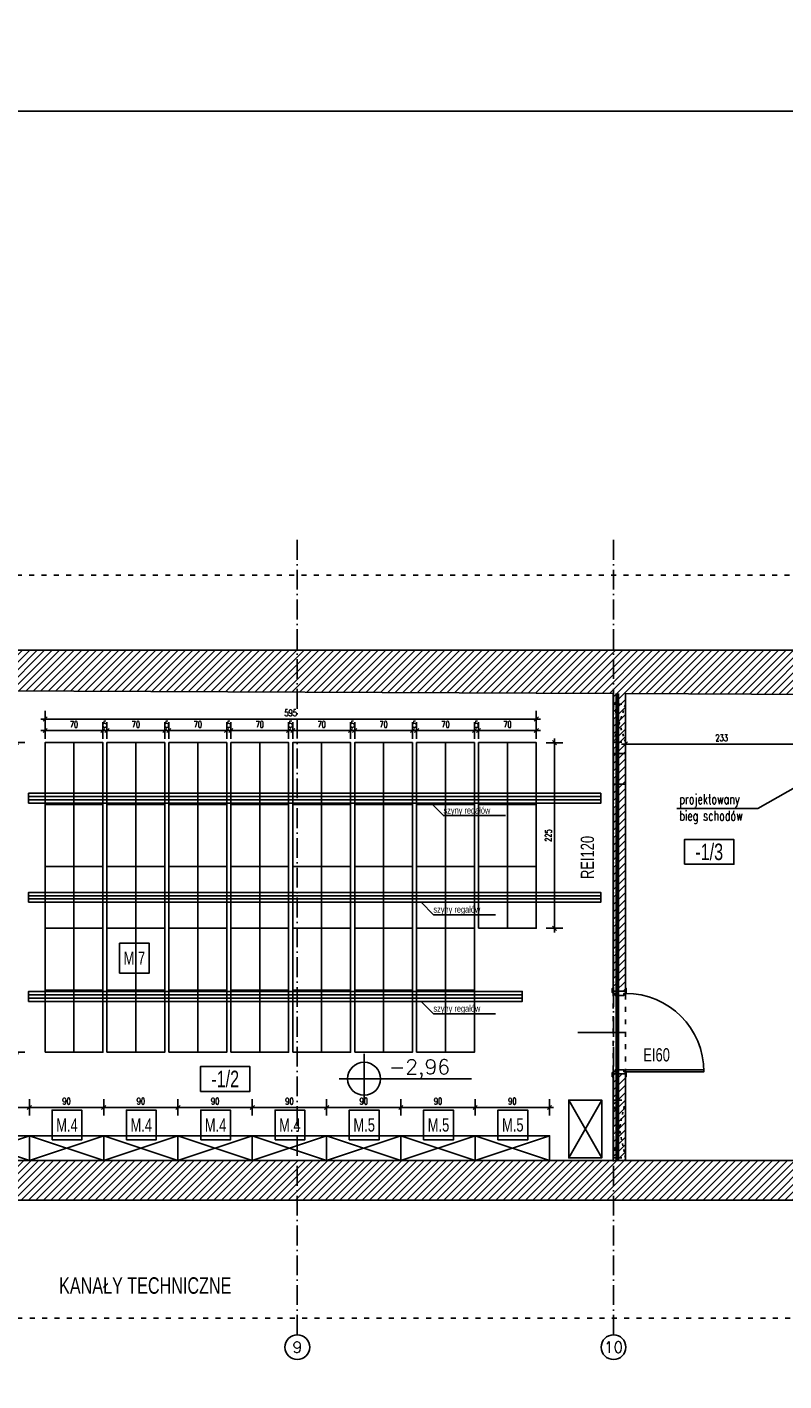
# Model space of a CAD drawing. Header units: millimetres. Extents: x 167273 to 188273, y -125105 to -88145.
# Tile 23 of 210: x 170004 to 170921, y -120643 to -119003. Entities that reach past the tile are written whole.
import ezdxf
from ezdxf.enums import TextEntityAlignment as Align

# ---------------------------------------------------------------- set-up
doc = ezdxf.new("R2010")
doc.units = ezdxf.units.MM
doc.header["$PDMODE"] = 35
doc.header["$PDSIZE"] = 5
for name, pattern in [('ACAD_ISO03W100', [30, 12, -18]), ('ACAD_ISO10W100', [18, 12, -3, 0, -3]), ('HIDDEN', [9.524999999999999, 6.349999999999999, -3.174999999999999])]:
    doc.linetypes.add(name, pattern=pattern)
for name, color, linetype in [('!_ppoz', 10, 'Continuous'), ('!_zakres_wyposażenie', 80, 'Continuous'), ('a-op_drzwi', 40, 'Continuous'), ('a-op_leader', 9, 'Continuous'), ('a-op_text', 9, 'Continuous'), ('a-osie', 1, 'ACAD_ISO10W100'), ('a-wymiary', 9, 'Continuous'), ('b-cienka', 9, 'Continuous'), ('b-przebicia', 7, 'Continuous'), ('b-przerywana1', 9, 'ACAD_ISO03W100'), ('b-sciany', 2, 'Continuous'), ('b-widokowa', 7, 'Continuous'), ('b-ściany', 2, 'Continuous'), ('c-wyposażenie', 5, 'Continuous'), ('h-hatch', 8, 'Continuous'), ('opis text', 9, 'Continuous')]:
    doc.layers.add(name, color=color, linetype=linetype)
doc.layers.add('x-revclouds', color=190, linetype='HIDDEN', plot=False)
doc.styles.add('PPAB_100', font='romans.shx', dxfattribs={"width": 0.7, "height": 12})
doc.styles.add('PPAB_50', font='romans.shx', dxfattribs={"width": 0.7, "height": 8})
doc.dimstyles.new('newPPAB_50', dxfattribs={"dimscale": 0, "dimtxt": 8, "dimasz": 1, "dimexe": 10, "dimexo": 10, "dimgap": 3.5, "dimtad": 1, "dimdec": 0, "dimzin": 0, "dimdsep": 46, "dimtxsty": 'PPAB_50', "dimblk": 'tick_50', "dimcen": 0.09, "dimdle": 5, "dimse1": 1, "dimse2": 1, "dimclrd": 9, "dimclre": 9, "dimclrt": 161, "dimadec": 0, "dimazin": 0, "dimtfac": 1, "dimtdec": 0, "dimtix": 1, "dimtofl": 0, "dimtmove": 2, "dimatfit": 3, "dimldrblk": 'tick_50', "dimfxl": 0, "dimtolj": 1, "dimtzin": 0, "dimarcsym": 0})
pattern_1 = [(45, (-27340.63658890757, 31489.75465056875), (-4.490128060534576, 4.490128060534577), [])]

# ---------------------------------------------------------------- blocks, each defined once
blk = doc.blocks.new('kotapozioma')
for p, q in [((49330.11816576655, 104.428437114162), (49330.11816576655, 134.4284371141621)), ((49315.11816576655, 119.4284371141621), (49395.11816576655, 119.428437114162))]:
    blk.add_line(p, q)
blk.add_circle((49330.11816576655, 119.4284371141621), 10)
at = {"layer": 'opis text', "style": 'PPAB_50'}
for tag, p in [('ZNAK', (49345.11816576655, 119.428437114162)), ('WARTOSC', (49355.11816576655, 119.428437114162))]:
    blk.add_attdef(tag, text='', height=9, dxfattribs=at).set_placement(p, align=Align.BOTTOM_LEFT)
blk = doc.blocks.new('*U326')
at = {"lineweight": 15}
for p, q in [((-1, 35), (1, 35)), ((-1, -35), (1, -35))]:
    blk.add_line(p, q, dxfattribs=at)
blk.add_lwpolyline([(-5, 35), (35, 35), (35, -35), (-5, -35), (-5, 35), (35, -35), (35, 35), (-5, -35)], close=True)
blk = doc.blocks.new('tick_50')
at = {"color": 9, "ltscale": 20}
for p, q in [((-5, 0), (5, 0)), ((0, 10), (0, -10))]:
    blk.add_line(p, q, dxfattribs=at)
at = {"color": 0}
blk.add_line((2.5, 2.5), (-2.5, -2.5), dxfattribs=at)
blk = doc.blocks.new('*D1167')
at = {"layer": 'a-wymiary', "color": 9, "lineweight": -2}
blk.add_line((170960.81349103, -119871.4700289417), (170729.8134909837, -119871.4700289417), dxfattribs=at)
at = {"layer": 'Defpoints', "color": 0}
for p in [(170728.8134909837, -119810.3577370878), (170728.8134909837, -119871.4700289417), (170961.81349103, -119953.7669739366)]:
    blk.add_point(p, dxfattribs=at)
at = {"layer": 'a-wymiary', "color": 9, "lineweight": -2, "rotation": 180}
blk.add_blockref('tick_50', (170728.8134909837, -119871.4700289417), dxfattribs=at)
at = {"layer": 'a-wymiary', "color": 9, "lineweight": -2}
blk.add_blockref('tick_50', (170961.81349103, -119871.4700289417), dxfattribs=at)
at = {"layer": 'a-wymiary', "color": 161, "insert": (170845.3134910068, -119863.9700289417), "char_height": 8, "attachment_point": 5, "style": 'PPAB_50'}
blk.add_mtext('\\A1;233', dxfattribs=at)
blk = doc.blocks.new('*D1367')
at = {"layer": 'a-wymiary', "color": 9, "lineweight": -2}
blk.add_line((169991.1741267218, -119870.6405229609), (169991.1741267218, -120243.6405229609), dxfattribs=at)
at = {"layer": 'Defpoints', "color": 0}
for p in [(170025.8134909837, -119869.6405229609), (169991.1741267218, -120244.6405229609), (170025.8134909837, -120244.6405229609)]:
    blk.add_point(p, dxfattribs=at)
at = {"layer": 'a-wymiary', "color": 9, "lineweight": -2}
for p, rotation in [((169991.1741267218, -119869.6405229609), 90), ((169991.1741267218, -120244.6405229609), 270)]:
    blk.add_blockref('tick_50', p, dxfattribs=dict(at, rotation=rotation))
at = {"layer": 'a-wymiary', "color": 161, "insert": (169983.6741267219, -120057.1405229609), "char_height": 8, "attachment_point": 5, "rotation": 90, "style": 'PPAB_50'}
blk.add_mtext('\\A1;375', dxfattribs=at)
blk = doc.blocks.new('*D1369')
at = {"layer": 'a-wymiary', "color": 9, "lineweight": -2}
for p, q in [((170094.8134909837, -119855.153041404), (170093.8134909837, -119855.153041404)), ((170101.8134909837, -119855.153041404), (170102.8134909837, -119855.153041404))]:
    blk.add_line(p, q, dxfattribs=at)
at = {"layer": 'Defpoints', "color": 0}
for p in [(170100.8134909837, -119855.153041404), (170095.8134909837, -119869.6405229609), (170100.8134909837, -119869.6405229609)]:
    blk.add_point(p, dxfattribs=at)
at = {"layer": 'a-wymiary', "color": 9, "lineweight": -2}
blk.add_blockref('tick_50', (170095.8134909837, -119855.153041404), dxfattribs=at)
at = {"layer": 'a-wymiary', "color": 9, "lineweight": -2, "rotation": 180}
blk.add_blockref('tick_50', (170100.8134909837, -119855.153041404), dxfattribs=at)
at = {"layer": 'a-wymiary', "color": 161, "insert": (170098.3134909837, -119847.653041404), "char_height": 8, "attachment_point": 5, "style": 'PPAB_50'}
blk.add_mtext('\\A1;5', dxfattribs=at)
blk = doc.blocks.new('*D1371')
at = {"layer": 'a-wymiary', "color": 9, "lineweight": -2}
for p, q in [((170169.8134909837, -119855.153041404), (170168.8134909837, -119855.153041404)), ((170176.8134909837, -119855.153041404), (170177.8134909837, -119855.153041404))]:
    blk.add_line(p, q, dxfattribs=at)
at = {"layer": 'Defpoints', "color": 0}
for p in [(170175.8134909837, -119855.153041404), (170170.8134909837, -119869.6405229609), (170175.8134909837, -119869.6405229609)]:
    blk.add_point(p, dxfattribs=at)
at = {"layer": 'a-wymiary', "color": 9, "lineweight": -2}
blk.add_blockref('tick_50', (170170.8134909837, -119855.153041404), dxfattribs=at)
at = {"layer": 'a-wymiary', "color": 9, "lineweight": -2, "rotation": 180}
blk.add_blockref('tick_50', (170175.8134909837, -119855.153041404), dxfattribs=at)
at = {"layer": 'a-wymiary', "color": 161, "insert": (170173.3134909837, -119847.653041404), "char_height": 8, "attachment_point": 5, "style": 'PPAB_50'}
blk.add_mtext('\\A1;5', dxfattribs=at)
blk = doc.blocks.new('*D1373')
at = {"layer": 'a-wymiary', "color": 9, "lineweight": -2}
for p, q in [((170244.8134909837, -119855.153041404), (170243.8134909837, -119855.153041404)), ((170251.8134909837, -119855.153041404), (170252.8134909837, -119855.153041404))]:
    blk.add_line(p, q, dxfattribs=at)
at = {"layer": 'Defpoints', "color": 0}
for p in [(170250.8134909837, -119855.153041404), (170245.8134909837, -119869.6405229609), (170250.8134909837, -119869.6405229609)]:
    blk.add_point(p, dxfattribs=at)
at = {"layer": 'a-wymiary', "color": 9, "lineweight": -2}
blk.add_blockref('tick_50', (170245.8134909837, -119855.153041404), dxfattribs=at)
at = {"layer": 'a-wymiary', "color": 9, "lineweight": -2, "rotation": 180}
blk.add_blockref('tick_50', (170250.8134909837, -119855.153041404), dxfattribs=at)
at = {"layer": 'a-wymiary', "color": 161, "insert": (170248.3134909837, -119847.653041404), "char_height": 8, "attachment_point": 5, "style": 'PPAB_50'}
blk.add_mtext('\\A1;5', dxfattribs=at)
blk = doc.blocks.new('*D1375')
at = {"layer": 'a-wymiary', "color": 9, "lineweight": -2}
for p, q in [((170319.8134909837, -119855.153041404), (170318.8134909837, -119855.153041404)), ((170326.8134909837, -119855.153041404), (170327.8134909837, -119855.153041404))]:
    blk.add_line(p, q, dxfattribs=at)
at = {"layer": 'Defpoints', "color": 0}
for p in [(170325.8134909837, -119855.153041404), (170320.8134909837, -119869.6405229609), (170325.8134909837, -119869.6405229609)]:
    blk.add_point(p, dxfattribs=at)
at = {"layer": 'a-wymiary', "color": 9, "lineweight": -2}
blk.add_blockref('tick_50', (170320.8134909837, -119855.153041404), dxfattribs=at)
at = {"layer": 'a-wymiary', "color": 9, "lineweight": -2, "rotation": 180}
blk.add_blockref('tick_50', (170325.8134909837, -119855.153041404), dxfattribs=at)
at = {"layer": 'a-wymiary', "color": 161, "insert": (170323.3134909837, -119847.653041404), "char_height": 8, "attachment_point": 5, "style": 'PPAB_50'}
blk.add_mtext('\\A1;5', dxfattribs=at)
blk = doc.blocks.new('*D1377')
at = {"layer": 'a-wymiary', "color": 9, "lineweight": -2}
for p, q in [((170394.8134909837, -119855.153041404), (170393.8134909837, -119855.153041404)), ((170401.8134909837, -119855.153041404), (170402.8134909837, -119855.153041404))]:
    blk.add_line(p, q, dxfattribs=at)
at = {"layer": 'Defpoints', "color": 0}
for p in [(170400.8134909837, -119855.153041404), (170395.8134909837, -119869.6405229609), (170400.8134909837, -119869.6405229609)]:
    blk.add_point(p, dxfattribs=at)
at = {"layer": 'a-wymiary', "color": 9, "lineweight": -2}
blk.add_blockref('tick_50', (170395.8134909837, -119855.153041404), dxfattribs=at)
at = {"layer": 'a-wymiary', "color": 9, "lineweight": -2, "rotation": 180}
blk.add_blockref('tick_50', (170400.8134909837, -119855.153041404), dxfattribs=at)
at = {"layer": 'a-wymiary', "color": 161, "insert": (170398.3134909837, -119847.653041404), "char_height": 8, "attachment_point": 5, "style": 'PPAB_50'}
blk.add_mtext('\\A1;5', dxfattribs=at)
blk = doc.blocks.new('*D1379')
at = {"layer": 'a-wymiary', "color": 9, "lineweight": -2}
for p, q in [((170469.8134909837, -119855.153041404), (170468.8134909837, -119855.153041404)), ((170476.8134909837, -119855.153041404), (170477.8134909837, -119855.153041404))]:
    blk.add_line(p, q, dxfattribs=at)
at = {"layer": 'Defpoints', "color": 0}
for p in [(170475.8134909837, -119855.153041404), (170470.8134909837, -119869.6405229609), (170475.8134909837, -119869.6405229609)]:
    blk.add_point(p, dxfattribs=at)
at = {"layer": 'a-wymiary', "color": 9, "lineweight": -2}
blk.add_blockref('tick_50', (170470.8134909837, -119855.153041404), dxfattribs=at)
at = {"layer": 'a-wymiary', "color": 9, "lineweight": -2, "rotation": 180}
blk.add_blockref('tick_50', (170475.8134909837, -119855.153041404), dxfattribs=at)
at = {"layer": 'a-wymiary', "color": 161, "insert": (170473.3134909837, -119847.653041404), "char_height": 8, "attachment_point": 5, "style": 'PPAB_50'}
blk.add_mtext('\\A1;5', dxfattribs=at)
blk = doc.blocks.new('*D1381')
at = {"layer": 'a-wymiary', "color": 9, "lineweight": -2}
for p, q in [((170544.8134909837, -119855.153041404), (170543.8134909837, -119855.153041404)), ((170551.8134909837, -119855.153041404), (170552.8134909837, -119855.153041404))]:
    blk.add_line(p, q, dxfattribs=at)
at = {"layer": 'Defpoints', "color": 0}
for p in [(170550.8134909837, -119855.153041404), (170545.8134909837, -119869.6405229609), (170550.8134909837, -119869.6405229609)]:
    blk.add_point(p, dxfattribs=at)
at = {"layer": 'a-wymiary', "color": 9, "lineweight": -2}
blk.add_blockref('tick_50', (170545.8134909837, -119855.153041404), dxfattribs=at)
at = {"layer": 'a-wymiary', "color": 9, "lineweight": -2, "rotation": 180}
blk.add_blockref('tick_50', (170550.8134909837, -119855.153041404), dxfattribs=at)
at = {"layer": 'a-wymiary', "color": 161, "insert": (170548.3134909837, -119847.653041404), "char_height": 8, "attachment_point": 5, "style": 'PPAB_50'}
blk.add_mtext('\\A1;5', dxfattribs=at)

msp = doc.modelspace()

# ---------------------------------------------------------------- hatches: boundary and pattern name
at = {"layer": 'h-hatch'}
h = msp.add_hatch(dxfattribs=at)
h.set_pattern_fill('ANSI31', color=256, scale=2, style=0)
h.set_pattern_definition(pattern_1)
h.paths.add_polyline_path([(172353.2531966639, -119757.8936718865), (169164.8134909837, -119757.8936718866), (169164.8134909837, -119666.8936718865), (169102.8134909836, -119666.8936718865), (169102.8134909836, -119803.1292856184), (170713.8134909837, -119810.2288163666), (170713.8134909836, -119882.9800685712), (170728.8134909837, -119882.9800685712), (170728.8134909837, -119810.3577370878), (172353.2531966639, -119817.5792522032)])
h = msp.add_hatch(dxfattribs=at)
h.set_pattern_fill('ANSI31', color=256, scale=2, style=0)
h.set_pattern_definition(pattern_1)
h.paths.add_polyline_path([(170728.8134909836, -119919.9800685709), (170713.8134909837, -119919.9800685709), (170713.8134909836, -120127.0038813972), (170713.8134909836, -120170.8936718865), (170728.8134909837, -120170.8936718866)])
h.paths.add_polyline_path([(170728.8134909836, -119882.9800685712), (170713.8134909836, -119882.9800685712), (170713.8134909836, -119919.9800685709), (170728.8134909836, -119919.9800685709)])
h.paths.add_polyline_path([(170728.8134909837, -120270.8936718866), (170713.8134909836, -120270.8936718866), (170713.8134909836, -120375.8936718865), (170728.8134909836, -120375.8936718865)])
h = msp.add_hatch(dxfattribs=at)
h.set_pattern_fill('ANSI31', color=256, scale=2, style=0)
h.set_pattern_definition(pattern_1)
h.paths.add_polyline_path([(171109.8134909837, -120375.8936718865), (171089.8134909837, -120375.8936718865), (171089.8134909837, -119953.8936718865), (171045.8134909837, -119953.8936718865), (171045.8134909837, -120375.8936718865), (169217.8134909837, -120375.8936718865), (169217.8134909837, -120277.3936718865), (169175.8134909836, -120277.3936718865), (169175.8134909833, -120380.8936718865), (168459.8134909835, -120380.8936718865), (168459.8134909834, -120121.8936718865), (168768.8134909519, -120121.8936718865), (168768.8134909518, -120074.8936718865), (168407.8134909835, -120074.8936718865), (168407.8134909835, -120384.8936718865), (168394.8134909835, -120384.8936718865), (168394.8134909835, -120419.8936718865), (168408.8134909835, -120419.8936718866), (168408.8134909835, -120452.8936718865), (168438.8134909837, -120452.8936718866), (168438.8134909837, -120406.8936718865), (169175.8134909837, -120406.8936718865), (169175.8134909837, -120566.8936718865), (169217.8134909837, -120566.8936718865), (169217.8134909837, -120423.8936718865), (171109.8134909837, -120423.8936718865)])

# ---------------------------------------------------------------- linework, layer by layer
at = {"layer": '!_ppoz', "linetype": 'HIDDEN', "ltscale": 2, "const_width": 5}
msp.add_lwpolyline([(170718.8134909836, -119810.2288163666), (170718.8134909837, -120375.8936718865)], dxfattribs=at)
at = {"layer": '!_ppoz'}
for points in [[(170713.8134909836, -120167.3936718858), (170713.8134909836, -120172.3936718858), (170712.8134909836, -120172.3936718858), (170712.8134909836, -120167.3936718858)], [(170728.8134909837, -120167.3936718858), (170728.8134909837, -120172.3936718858), (170729.8134909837, -120172.3936718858), (170729.8134909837, -120167.3936718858)], [(170713.8134909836, -120274.3936718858), (170713.8134909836, -120269.3936718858), (170712.8134909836, -120269.3936718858), (170712.8134909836, -120274.3936718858)], [(170823.8134909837, -120265.8936718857), (170728.8134909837, -120265.8936718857), (170728.8134909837, -120268.3936718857), (170823.8134909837, -120268.3936718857)], [(170728.8134909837, -120274.3936718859), (170728.8134909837, -120269.3936718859), (170729.8134909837, -120269.3936718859), (170729.8134909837, -120274.3936718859)]]:
    msp.add_lwpolyline(points, close=True, dxfattribs=at)
for points in [[(170728.8134909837, -120170.8936718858), (170728.8134909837, -120173.3936718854), (170726.8134909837, -120173.3936718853), (170726.8134909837, -120175.8936718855), (170716.3134909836, -120175.8936718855), (170716.3134909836, -120173.3936718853), (170713.8134909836, -120173.3936718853), (170713.8134909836, -120170.8936718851), (170728.8134909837, -120170.8936718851)], [(170728.8134909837, -120270.8936718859), (170728.8134909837, -120268.3936718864), (170726.8134909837, -120268.3936718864), (170726.8134909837, -120265.8936718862), (170716.3134909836, -120265.8936718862), (170716.3134909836, -120268.3936718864), (170713.8134909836, -120268.3936718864), (170713.8134909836, -120270.8936718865), (170728.8134909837, -120270.8936718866)]]:
    msp.add_lwpolyline(points, dxfattribs=at)
msp.add_arc((170728.8134909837, -120268.3936718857), 95, 0, 90, dxfattribs=at)
at = {"layer": '!_zakres_wyposażenie', "ltscale": 0.5}
for points in [[(170115.9658739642, -120148.7836890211), (170151.9658739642, -120148.7836890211), (170151.9658739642, -120112.7836890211), (170115.9658739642, -120112.7836890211)], [(170034.3357272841, -120350.8679529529), (170070.3357272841, -120350.8679529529), (170070.3357272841, -120314.8679529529), (170034.3357272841, -120314.8679529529)], [(170124.3357272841, -120350.8679529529), (170160.3357272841, -120350.8679529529), (170160.3357272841, -120314.8679529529), (170124.3357272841, -120314.8679529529)], [(170214.3357272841, -120350.8679529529), (170250.3357272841, -120350.8679529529), (170250.3357272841, -120314.8679529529), (170214.3357272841, -120314.8679529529)], [(170304.3357272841, -120350.8679529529), (170340.3357272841, -120350.8679529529), (170340.3357272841, -120314.8679529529), (170304.3357272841, -120314.8679529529)], [(170394.3357272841, -120350.8679529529), (170430.3357272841, -120350.8679529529), (170430.3357272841, -120314.8679529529), (170394.3357272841, -120314.8679529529)], [(170484.3357272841, -120350.8679529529), (170520.3357272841, -120350.8679529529), (170520.3357272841, -120314.8679529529), (170484.3357272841, -120314.8679529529)], [(170574.3357272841, -120350.8679529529), (170610.3357272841, -120350.8679529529), (170610.3357272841, -120314.8679529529), (170574.3357272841, -120314.8679529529)]]:
    msp.add_lwpolyline(points, close=True, dxfattribs=at)
at = {"layer": 'a-op_drzwi'}
msp.add_line((170728.5634909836, -120220.8936718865), (170671.0634909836, -120220.8936718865), dxfattribs=at)
at = {"layer": 'a-op_leader'}
msp.add_lwpolyline([(170791.1933327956, -119949.5782731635), (170889.2359879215, -119949.5782731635), (170961.81349103, -119908.3369633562)], dxfattribs=at)
at = {"layer": 'a-op_leader', "ltscale": 0.5}
for points in [[(170493.3723530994, -119943.1405229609), (170508.3723530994, -119958.1405229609), (170583.3723530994, -119958.1405229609)], [(170481.1985328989, -120063.1405229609), (170496.1985328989, -120078.1405229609), (170571.1985328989, -120078.1405229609)], [(170481.1985328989, -120183.1405229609), (170496.1985328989, -120198.1405229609), (170571.1985328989, -120198.1405229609)]]:
    msp.add_lwpolyline(points, dxfattribs=at)
at = {"layer": 'a-op_text', "ltscale": 0.5, "elevation": -140.9999999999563}
msp.add_lwpolyline([(170800.2151804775, -120017.1618000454), (170800.2151804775, -119987.1618000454), (170860.2151804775, -119987.1618000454), (170860.2151804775, -120017.1618000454)], close=True, dxfattribs=at)
at = {"layer": 'a-op_text', "ltscale": 0.5}
msp.add_lwpolyline([(170213.973698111, -120292.1748393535), (170213.973698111, -120262.1748393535), (170273.973698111, -120262.1748393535), (170273.973698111, -120292.1748393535)], close=True, dxfattribs=at)
at = {"layer": 'a-osie', "ltscale": 2}
for p, q in [((170331.3134909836, -120586.8807172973), (170331.3134909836, -119623.8936718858)), ((170714.3134909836, -120586.8807172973), (170714.3134909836, -119623.8936718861))]:
    msp.add_line(p, q, dxfattribs=at)
at = {"layer": 'a-osie', "linetype": 'Continuous', "ltscale": 0.5}
for centre in [(170331.3134909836, -120601.8936718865), (170714.3134909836, -120601.8936718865)]:
    msp.add_circle(centre, 15, dxfattribs=at)
at = {"layer": 'b-cienka', "ltscale": 0.5}
for points in [[(170005.8134909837, -119943.1405229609), (170698.8134909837, -119943.1405229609), (170698.8134909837, -119931.1405229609), (170005.8134909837, -119931.1405229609)], [(170005.8134909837, -120063.1405229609), (170698.8134909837, -120063.1405229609), (170698.8134909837, -120051.1405229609), (170005.8134909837, -120051.1405229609)], [(170005.8134909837, -120183.1405229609), (170603.8134909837, -120183.1405229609), (170603.8134909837, -120171.1405229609), (170005.8134909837, -120171.1405229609)]]:
    msp.add_lwpolyline(points, close=True, dxfattribs=at)
at = {"layer": 'b-przerywana1', "ltscale": 0.25}
for p, q in [((170713.8134909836, -119823.2932767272), (170728.8134909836, -119823.2932767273)), ((170713.8134909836, -119823.2932767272), (170728.8134909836, -119869.2932767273)), ((170713.8134909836, -119869.2932767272), (170728.8134909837, -119823.2932767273)), ((170713.8134909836, -119869.2932767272), (170728.8134909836, -119869.2932767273)), ((170728.8134909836, -120372.6576420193), (170714.0362205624, -120302.6576420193)), ((170728.8134909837, -120302.6576420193), (170714.0362205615, -120372.6576420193)), ((170714.0362205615, -120302.6576420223), (170728.8134909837, -120302.6576420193)), ((170714.0362205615, -120372.6576420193), (170728.8134909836, -120372.6576420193))]:
    msp.add_line(p, q, dxfattribs=at)
at = {"layer": 'b-przerywana1', "ltscale": 0.5}
for p, q in [((170713.8134909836, -120170.8936718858), (170713.8134909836, -120270.8936718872)), ((170728.8134909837, -120270.8936718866), (170728.8134909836, -120170.8936718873))]:
    msp.add_line(p, q, dxfattribs=at)
msp.add_lwpolyline([(168326.5228941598, -120566.8936718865), (168326.5228941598, -119666.8936718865), (172353.2531966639, -119666.8936718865), (172353.2531966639, -120566.8936718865)], close=True, dxfattribs=at)
at = {"layer": 'b-sciany'}
for p, q in [((170713.8134909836, -120127.0038813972), (170713.8134909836, -119810.2910539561)), ((170728.8134909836, -120127.0038813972), (170728.8134909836, -119810.3577370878))]:
    msp.add_line(p, q, dxfattribs=at)
at = {"layer": 'b-widokowa', "ltscale": 0.5}
for p, q in [((170713.8134909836, -119919.9800685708), (170713.8134909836, -119882.9800685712)), ((170728.8134909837, -119882.9800685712), (170728.8134909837, -119919.9800685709))]:
    msp.add_line(p, q, dxfattribs=at)
at = {"layer": 'b-ściany'}
for p, q in [((169164.8134909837, -119757.8936718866), (172353.2531966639, -119757.8936718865)), ((169164.8134909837, -119757.8936718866), (172353.2531966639, -119757.8936718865)), ((169102.8134909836, -119803.1292856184), (170713.8134909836, -119810.2288163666)), ((169102.8134909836, -119803.1292856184), (170713.8134909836, -119810.2288163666)), ((170713.8134909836, -120170.8936718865), (170713.8134909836, -119810.2288163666)), ((170728.8134909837, -120170.8936718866), (170728.8134909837, -119810.3577370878)), ((170728.8134909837, -119810.3577370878), (172353.2531966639, -119817.5792522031)), ((170713.8134909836, -119882.9800685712), (170728.8134909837, -119882.9800685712)), ((170728.8134909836, -119919.9800685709), (170713.8134909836, -119919.9800685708)), ((170713.8134909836, -120170.8936718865), (170728.8134909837, -120170.8936718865)), ((170713.8134909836, -120170.8936718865), (170728.8134909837, -120170.8936718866)), ((170713.8134909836, -120270.8936718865), (170728.8134909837, -120270.8936718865)), ((170713.8134909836, -120375.8936718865), (170713.8134909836, -120270.8936718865)), ((170713.8134909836, -120270.8936718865), (170728.8134909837, -120270.8936718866)), ((170728.8134909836, -120375.8936718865), (170728.8134909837, -120270.8936718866)), ((169217.8134909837, -120375.8936718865), (171045.8134909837, -120375.8936718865)), ((169217.8134909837, -120423.8936718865), (171109.8134909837, -120423.8936718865))]:
    msp.add_line(p, q, dxfattribs=at)
at = {"layer": 'c-wyposażenie'}
for p, q in [((170060.8134909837, -119869.6405229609), (170060.8134909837, -119944.6405229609)), ((170135.8134909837, -119869.6405229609), (170135.8134909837, -119944.6405229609)), ((170210.8134909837, -119869.6405229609), (170210.8134909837, -119944.6405229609)), ((170285.8134909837, -119869.6405229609), (170285.8134909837, -119944.6405229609)), ((170360.8134909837, -119869.6405229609), (170360.8134909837, -119944.6405229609)), ((170435.8134909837, -119869.6405229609), (170435.8134909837, -119944.6405229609)), ((170510.8134909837, -119869.6405229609), (170510.8134909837, -119944.6405229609)), ((170585.8134909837, -119869.6405229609), (170585.8134909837, -119944.6405229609)), ((170060.8134909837, -119944.6405229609), (170060.8134909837, -120019.6405229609)), ((170135.8134909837, -119944.6405229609), (170135.8134909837, -120019.6405229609)), ((170210.8134909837, -119944.6405229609), (170210.8134909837, -120019.6405229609)), ((170285.8134909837, -119944.6405229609), (170285.8134909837, -120019.6405229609)), ((170360.8134909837, -119944.6405229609), (170360.8134909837, -120019.6405229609)), ((170435.8134909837, -119944.6405229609), (170435.8134909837, -120019.6405229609)), ((170510.8134909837, -119944.6405229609), (170510.8134909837, -120019.6405229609)), ((170585.8134909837, -119944.6405229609), (170585.8134909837, -120019.6405229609)), ((170060.8134909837, -120019.6405229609), (170060.8134909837, -120094.6405229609)), ((170135.8134909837, -120019.6405229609), (170135.8134909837, -120094.6405229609)), ((170210.8134909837, -120019.6405229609), (170210.8134909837, -120094.6405229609)), ((170285.8134909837, -120019.6405229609), (170285.8134909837, -120094.6405229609)), ((170360.8134909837, -120019.6405229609), (170360.8134909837, -120094.6405229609)), ((170435.8134909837, -120019.6405229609), (170435.8134909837, -120094.6405229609)), ((170510.8134909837, -120019.6405229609), (170510.8134909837, -120094.6405229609)), ((170585.8134909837, -120019.6405229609), (170585.8134909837, -120094.6405229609)), ((170060.8134909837, -120094.6405229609), (170060.8134909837, -120169.6405229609)), ((170135.8134909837, -120094.6405229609), (170135.8134909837, -120169.6405229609)), ((170210.8134909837, -120094.6405229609), (170210.8134909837, -120169.6405229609)), ((170285.8134909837, -120094.6405229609), (170285.8134909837, -120169.6405229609)), ((170360.8134909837, -120094.6405229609), (170360.8134909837, -120169.6405229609)), ((170435.8134909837, -120094.6405229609), (170435.8134909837, -120169.6405229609)), ((170510.8134909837, -120094.6405229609), (170510.8134909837, -120169.6405229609)), ((170060.8134909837, -120169.6405229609), (170060.8134909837, -120244.6405229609)), ((170135.8134909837, -120169.6405229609), (170135.8134909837, -120244.6405229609)), ((170210.8134909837, -120169.6405229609), (170210.8134909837, -120244.6405229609)), ((170285.8134909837, -120169.6405229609), (170285.8134909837, -120244.6405229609)), ((170360.8134909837, -120169.6405229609), (170360.8134909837, -120244.6405229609)), ((170435.8134909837, -120169.6405229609), (170435.8134909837, -120244.6405229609)), ((170510.8134909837, -120169.6405229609), (170510.8134909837, -120244.6405229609)), ((169916.8134909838, -120345.8936718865), (170006.8134909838, -120375.8936718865)), ((170006.8134909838, -120345.8936718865), (169916.8134909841, -120375.8936718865)), ((170006.8134909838, -120345.8936718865), (170096.8134909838, -120375.8936718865)), ((170096.8134909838, -120345.8936718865), (170006.8134909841, -120375.8936718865)), ((170096.8134909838, -120345.8936718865), (170186.8134909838, -120375.8936718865)), ((170186.8134909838, -120345.8936718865), (170096.8134909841, -120375.8936718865)), ((170186.8134909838, -120345.8936718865), (170276.8134909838, -120375.8936718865)), ((170276.8134909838, -120345.8936718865), (170186.8134909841, -120375.8936718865)), ((170276.8134909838, -120345.8936718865), (170366.8134909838, -120375.8936718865)), ((170366.8134909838, -120345.8936718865), (170276.8134909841, -120375.8936718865)), ((170366.8134909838, -120345.8936718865), (170456.8134909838, -120375.8936718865)), ((170456.8134909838, -120345.8936718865), (170366.8134909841, -120375.8936718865)), ((170456.8134909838, -120345.8936718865), (170546.8134909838, -120375.8936718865)), ((170546.8134909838, -120345.8936718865), (170456.8134909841, -120375.8936718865)), ((170546.8134909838, -120345.8936718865), (170636.8134909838, -120375.8936718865)), ((170636.8134909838, -120345.8936718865), (170546.8134909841, -120375.8936718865))]:
    msp.add_line(p, q, dxfattribs=at)
at = {"layer": 'c-wyposażenie', "ltscale": 0.5}
for p, q in [((170698.8134909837, -119935.1405229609), (170005.8134909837, -119935.1405229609)), ((170698.8134909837, -119939.1405229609), (170005.8134909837, -119939.1405229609)), ((170698.8134909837, -120055.1405229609), (170005.8134909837, -120055.1405229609)), ((170698.8134909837, -120059.1405229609), (170005.8134909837, -120059.1405229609)), ((170603.8134909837, -120175.1405229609), (170005.8134909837, -120175.1405229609)), ((170603.8134909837, -120175.1405229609), (170603.8134909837, -120179.1405229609)), ((170603.8134909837, -120179.1405229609), (170005.8134909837, -120179.1405229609))]:
    msp.add_line(p, q, dxfattribs=at)
at = {"layer": 'c-wyposażenie'}
for points in [[(170025.8134909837, -119944.6405229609), (170095.8134909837, -119944.6405229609), (170095.8134909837, -119869.6405229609), (170025.8134909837, -119869.6405229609)], [(170100.8134909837, -119944.6405229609), (170170.8134909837, -119944.6405229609), (170170.8134909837, -119869.6405229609), (170100.8134909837, -119869.6405229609)], [(170175.8134909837, -119944.6405229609), (170245.8134909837, -119944.6405229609), (170245.8134909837, -119869.6405229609), (170175.8134909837, -119869.6405229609)], [(170250.8134909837, -119944.6405229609), (170320.8134909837, -119944.6405229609), (170320.8134909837, -119869.6405229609), (170250.8134909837, -119869.6405229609)], [(170325.8134909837, -119944.6405229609), (170395.8134909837, -119944.6405229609), (170395.8134909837, -119869.6405229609), (170325.8134909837, -119869.6405229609)], [(170400.8134909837, -119944.6405229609), (170470.8134909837, -119944.6405229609), (170470.8134909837, -119869.6405229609), (170400.8134909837, -119869.6405229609)], [(170475.8134909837, -119944.6405229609), (170545.8134909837, -119944.6405229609), (170545.8134909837, -119869.6405229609), (170475.8134909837, -119869.6405229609)], [(170550.8134909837, -119944.6405229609), (170620.8134909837, -119944.6405229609), (170620.8134909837, -119869.6405229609), (170550.8134909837, -119869.6405229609)], [(170025.8134909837, -120019.6405229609), (170095.8134909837, -120019.6405229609), (170095.8134909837, -119944.6405229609), (170025.8134909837, -119944.6405229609)], [(170100.8134909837, -120019.6405229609), (170170.8134909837, -120019.6405229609), (170170.8134909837, -119944.6405229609), (170100.8134909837, -119944.6405229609)], [(170175.8134909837, -120019.6405229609), (170245.8134909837, -120019.6405229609), (170245.8134909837, -119944.6405229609), (170175.8134909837, -119944.6405229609)], [(170250.8134909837, -120019.6405229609), (170320.8134909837, -120019.6405229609), (170320.8134909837, -119944.6405229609), (170250.8134909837, -119944.6405229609)], [(170325.8134909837, -120019.6405229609), (170395.8134909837, -120019.6405229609), (170395.8134909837, -119944.6405229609), (170325.8134909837, -119944.6405229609)], [(170400.8134909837, -120019.6405229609), (170470.8134909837, -120019.6405229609), (170470.8134909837, -119944.6405229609), (170400.8134909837, -119944.6405229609)], [(170475.8134909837, -120019.6405229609), (170545.8134909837, -120019.6405229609), (170545.8134909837, -119944.6405229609), (170475.8134909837, -119944.6405229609)], [(170550.8134909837, -120019.6405229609), (170620.8134909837, -120019.6405229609), (170620.8134909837, -119944.6405229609), (170550.8134909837, -119944.6405229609)], [(170025.8134909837, -120094.6405229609), (170095.8134909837, -120094.6405229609), (170095.8134909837, -120019.6405229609), (170025.8134909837, -120019.6405229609)], [(170100.8134909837, -120094.6405229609), (170170.8134909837, -120094.6405229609), (170170.8134909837, -120019.6405229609), (170100.8134909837, -120019.6405229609)], [(170175.8134909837, -120094.6405229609), (170245.8134909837, -120094.6405229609), (170245.8134909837, -120019.6405229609), (170175.8134909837, -120019.6405229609)], [(170250.8134909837, -120094.6405229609), (170320.8134909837, -120094.6405229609), (170320.8134909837, -120019.6405229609), (170250.8134909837, -120019.6405229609)], [(170325.8134909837, -120094.6405229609), (170395.8134909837, -120094.6405229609), (170395.8134909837, -120019.6405229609), (170325.8134909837, -120019.6405229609)], [(170400.8134909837, -120094.6405229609), (170470.8134909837, -120094.6405229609), (170470.8134909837, -120019.6405229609), (170400.8134909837, -120019.6405229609)], [(170475.8134909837, -120094.6405229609), (170545.8134909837, -120094.6405229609), (170545.8134909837, -120019.6405229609), (170475.8134909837, -120019.6405229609)], [(170550.8134909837, -120094.6405229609), (170620.8134909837, -120094.6405229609), (170620.8134909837, -120019.6405229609), (170550.8134909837, -120019.6405229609)], [(170025.8134909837, -120169.6405229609), (170095.8134909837, -120169.6405229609), (170095.8134909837, -120094.6405229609), (170025.8134909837, -120094.6405229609)], [(170100.8134909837, -120169.6405229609), (170170.8134909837, -120169.6405229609), (170170.8134909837, -120094.6405229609), (170100.8134909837, -120094.6405229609)], [(170175.8134909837, -120169.6405229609), (170245.8134909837, -120169.6405229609), (170245.8134909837, -120094.6405229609), (170175.8134909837, -120094.6405229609)], [(170250.8134909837, -120169.6405229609), (170320.8134909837, -120169.6405229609), (170320.8134909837, -120094.6405229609), (170250.8134909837, -120094.6405229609)], [(170325.8134909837, -120169.6405229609), (170395.8134909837, -120169.6405229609), (170395.8134909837, -120094.6405229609), (170325.8134909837, -120094.6405229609)], [(170400.8134909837, -120169.6405229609), (170470.8134909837, -120169.6405229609), (170470.8134909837, -120094.6405229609), (170400.8134909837, -120094.6405229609)], [(170475.8134909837, -120169.6405229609), (170545.8134909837, -120169.6405229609), (170545.8134909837, -120094.6405229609), (170475.8134909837, -120094.6405229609)], [(170025.8134909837, -120244.6405229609), (170095.8134909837, -120244.6405229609), (170095.8134909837, -120169.6405229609), (170025.8134909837, -120169.6405229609)], [(170100.8134909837, -120244.6405229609), (170170.8134909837, -120244.6405229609), (170170.8134909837, -120169.6405229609), (170100.8134909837, -120169.6405229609)], [(170175.8134909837, -120244.6405229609), (170245.8134909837, -120244.6405229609), (170245.8134909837, -120169.6405229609), (170175.8134909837, -120169.6405229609)], [(170250.8134909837, -120244.6405229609), (170320.8134909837, -120244.6405229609), (170320.8134909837, -120169.6405229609), (170250.8134909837, -120169.6405229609)], [(170325.8134909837, -120244.6405229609), (170395.8134909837, -120244.6405229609), (170395.8134909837, -120169.6405229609), (170325.8134909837, -120169.6405229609)], [(170400.8134909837, -120244.6405229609), (170470.8134909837, -120244.6405229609), (170470.8134909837, -120169.6405229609), (170400.8134909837, -120169.6405229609)], [(170475.8134909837, -120244.6405229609), (170545.8134909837, -120244.6405229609), (170545.8134909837, -120169.6405229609), (170475.8134909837, -120169.6405229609)]]:
    msp.add_lwpolyline(points, close=True, dxfattribs=at)
at = {"layer": 'c-wyposażenie', "ltscale": 0.5}
for points in [[(169916.8134909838, -120375.8936718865), (170006.8134909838, -120375.8936718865), (170006.8134909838, -120345.8936718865), (169916.8134909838, -120345.8936718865)], [(170006.8134909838, -120375.8936718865), (170096.8134909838, -120375.8936718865), (170096.8134909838, -120345.8936718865), (170006.8134909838, -120345.8936718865)], [(170096.8134909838, -120375.8936718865), (170186.8134909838, -120375.8936718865), (170186.8134909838, -120345.8936718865), (170096.8134909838, -120345.8936718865)], [(170186.8134909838, -120375.8936718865), (170276.8134909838, -120375.8936718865), (170276.8134909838, -120345.8936718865), (170186.8134909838, -120345.8936718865)], [(170276.8134909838, -120375.8936718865), (170366.8134909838, -120375.8936718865), (170366.8134909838, -120345.8936718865), (170276.8134909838, -120345.8936718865)], [(170366.8134909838, -120375.8936718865), (170456.8134909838, -120375.8936718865), (170456.8134909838, -120345.8936718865), (170366.8134909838, -120345.8936718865)], [(170456.8134909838, -120375.8936718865), (170546.8134909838, -120375.8936718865), (170546.8134909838, -120345.8936718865), (170456.8134909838, -120345.8936718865)], [(170546.8134909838, -120375.8936718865), (170636.8134909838, -120375.8936718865), (170636.8134909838, -120345.8936718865), (170546.8134909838, -120345.8936718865)]]:
    msp.add_lwpolyline(points, close=True, dxfattribs=at)
at = {"layer": 'x-revclouds'}
for points in [[(182773.4418078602, -119104.8936718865), (167773.4418078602, -119104.8936718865), (167773.4418078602, -114104.8936718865), (182773.4418078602, -114104.8936718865)], [(167773.4418078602, -121104.8936718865), (173273.4418078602, -121104.8936718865), (173273.4418078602, -119104.8936718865), (167773.4418078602, -119104.8936718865)]]:
    msp.add_lwpolyline(points, close=True, dxfattribs=at)

# ---------------------------------------------------------------- block references
at = {"layer": 'b-przebicia', "lineweight": 15}
msp.add_blockref('*U326', (170665.0362205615, -120337.6576420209, -81.49999999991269), dxfattribs=at)
at = {"layer": 'opis text', "xscale": 2, "yscale": 2, "zscale": 2}
msp.add_blockref('kotapozioma', (71751.98402281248, -120515.6734994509), dxfattribs=at).add_auto_attribs({'WARTOSC': '2,96', 'ZNAK': '-'})

# ---------------------------------------------------------------- texts
at = {"layer": '!_ppoz', "insert": (170682.7228155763, -120034.9231455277), "char_height": 16, "width": 2937.189, "attachment_point": 4, "rotation": 90, "style": 'PPAB_100'}
msp.add_mtext('{\\fArial|b0|i0|c238|p34;REI120}', dxfattribs=at)
at = {"layer": '!_ppoz', "insert": (170750.4277008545, -120247.9483743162), "char_height": 16, "width": 2937.189, "attachment_point": 4, "style": 'PPAB_100'}
msp.add_mtext('{\\fArial|b0|i0|c238|p34;EI60}', dxfattribs=at)
at = {"layer": '!_zakres_wyposażenie', "ltscale": 0.5, "char_height": 16, "width": 40, "attachment_point": 5, "style": 'PPAB_50'}
for s, insert in [('{\\fArial|b0|i0|c238|p34;M.7}', (170133.9658739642, -120130.7836890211)), ('{\\fArial|b0|i0|c238|p34;M.4}', (170052.3357272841, -120332.8679529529)), ('{\\fArial|b0|i0|c238|p34;M.4}', (170142.3357272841, -120332.8679529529)), ('{\\fArial|b0|i0|c238|p34;M.4}', (170232.3357272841, -120332.8679529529)), ('{\\fArial|b0|i0|c238|p34;M.4}', (170322.3357272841, -120332.8679529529)), ('{\\fArial|b0|i0|c238|p34;M.5}', (170412.3357272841, -120332.8679529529)), ('{\\fArial|b0|i0|c238|p34;M.5}', (170502.3357272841, -120332.8679529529)), ('{\\fArial|b0|i0|c238|p34;M.5}', (170592.3357272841, -120332.8679529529))]:
    msp.add_mtext(s, dxfattribs=dict(at, insert=insert))
at = {"layer": 'a-op_leader', "ltscale": 0.5, "char_height": 8, "width": 89.52107529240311, "attachment_point": 7, "style": 'PPAB_50'}
for insert in [(170508.3723530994, -119958.1405229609), (170496.1985328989, -120078.1405229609), (170496.1985328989, -120198.1405229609)]:
    msp.add_mtext('{\\fArial|b0|i0|c238|p34;szyny regałów}', dxfattribs=dict(at, insert=insert))
at = {"layer": 'a-op_text', "ltscale": 0.5, "style": 'PPAB_100'}
for s, insert, char_height, width, attachment_point in [('{\\Fromans.shx|c238;projektowany \\Pbieg schodów}', (170794.0549439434, -119932.1897490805), 12, 474.581126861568, 1), ('{\\fArial|b0|i0|c0|p34;-1/\\fArial|b0|i0|c238|p34;3}', (170830.2151804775, -120002.1618000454, -140.9999999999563), 20, 60.00000000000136, 5), ('{\\fArial|b0|i0|c0|p34;-1/\\fArial|b0|i0|c238|p34;2}', (170243.973698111, -120277.1748393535), 20, 60.00000000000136, 5), ('{\\fArial|b0|i0|c238|p34;KANAŁY TECHNICZNE}', (170147.114858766, -120527.3644533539), 20, 463.3171218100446, 5)]:
    msp.add_mtext(s, dxfattribs=dict(at, insert=insert, char_height=char_height, width=width, attachment_point=attachment_point))
at = {"layer": 'a-osie', "linetype": 'Continuous', "ltscale": 0.5, "style": 'PPAB_100'}
for s, p in [('9', (170331.3134909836, -120601.8936718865)), ('10', (170714.3134909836, -120601.8936718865))]:
    msp.add_text(s, height=13.5, dxfattribs=at).set_placement(p, align=Align.MIDDLE_CENTER)

# ---------------------------------------------------------------- dimensions: what is measured, and where the dimension line sits
at = {"layer": 'a-wymiary'}
for base, p1, p2, picture, middle in [((170728.8134909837, -119871.4700289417), (170961.81349103, -119953.7669739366), (170728.8134909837, -119810.3577370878), '*D1167', (170845.3134910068, -119863.9700289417)), ((170100.8134909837, -119855.153041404), (170095.8134909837, -119869.6405229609), (170100.8134909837, -119869.6405229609), '*D1369', (170098.3134909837, -119847.653041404)), ((170175.8134909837, -119855.153041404), (170170.8134909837, -119869.6405229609), (170175.8134909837, -119869.6405229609), '*D1371', (170173.3134909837, -119847.653041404)), ((170250.8134909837, -119855.153041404), (170245.8134909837, -119869.6405229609), (170250.8134909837, -119869.6405229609), '*D1373', (170248.3134909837, -119847.653041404)), ((170325.8134909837, -119855.153041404), (170320.8134909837, -119869.6405229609), (170325.8134909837, -119869.6405229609), '*D1375', (170323.3134909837, -119847.653041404)), ((170400.8134909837, -119855.153041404), (170395.8134909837, -119869.6405229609), (170400.8134909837, -119869.6405229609), '*D1377', (170398.3134909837, -119847.653041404)), ((170475.8134909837, -119855.153041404), (170470.8134909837, -119869.6405229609), (170475.8134909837, -119869.6405229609), '*D1379', (170473.3134909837, -119847.653041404)), ((170550.8134909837, -119855.153041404), (170545.8134909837, -119869.6405229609), (170550.8134909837, -119869.6405229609), '*D1381', (170548.3134909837, -119847.653041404))]:
    dim = msp.add_linear_dim(base=base, p1=p1, p2=p2, dimstyle='newPPAB_50', override={"dimscale": 1}, dxfattribs=at)
    dim.commit()
    dim.dimension.update_dxf_attribs({"geometry": picture, "text_midpoint": middle})
for base, p1, p2 in [((170620.8134909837, -119841.1865409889), (170025.8134909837, -119869.6405229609), (170620.8134909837, -119869.6405229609)), ((170095.8134909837, -119855.153041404), (170025.8134909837, -119869.6405229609), (170095.8134909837, -119869.6405229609)), ((170170.8134909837, -119855.153041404), (170100.8134909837, -119869.6405229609), (170170.8134909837, -119869.6405229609)), ((170245.8134909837, -119855.153041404), (170175.8134909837, -119869.6405229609), (170245.8134909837, -119869.6405229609)), ((170320.8134909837, -119855.153041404), (170250.8134909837, -119869.6405229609), (170320.8134909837, -119869.6405229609)), ((170395.8134909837, -119855.153041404), (170325.8134909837, -119869.6405229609), (170395.8134909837, -119869.6405229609)), ((170470.8134909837, -119855.153041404), (170400.8134909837, -119869.6405229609), (170470.8134909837, -119869.6405229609)), ((170545.8134909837, -119855.153041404), (170475.8134909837, -119869.6405229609), (170545.8134909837, -119869.6405229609)), ((170620.8134909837, -119855.153041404), (170550.8134909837, -119869.6405229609), (170620.8134909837, -119869.6405229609)), ((170006.8134909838, -120311.5317918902), (169916.8134909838, -120345.8936718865), (170006.8134909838, -120345.8936718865)), ((170096.8134909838, -120311.5317918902), (170006.8134909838, -120345.8936718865), (170096.8134909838, -120345.8936718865)), ((170186.8134909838, -120311.5317918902), (170096.8134909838, -120345.8936718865), (170186.8134909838, -120345.8936718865)), ((170276.8134909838, -120311.5317918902), (170186.8134909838, -120345.8936718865), (170276.8134909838, -120345.8936718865)), ((170366.8134909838, -120311.5317918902), (170276.8134909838, -120345.8936718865), (170366.8134909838, -120345.8936718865)), ((170456.8134909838, -120311.5317918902), (170366.8134909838, -120345.8936718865), (170456.8134909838, -120345.8936718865)), ((170546.8134909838, -120311.5317918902), (170456.8134909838, -120345.8936718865), (170546.8134909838, -120345.8936718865)), ((170636.8134909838, -120311.5317918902), (170546.8134909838, -120345.8936718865), (170636.8134909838, -120345.8936718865))]:
    msp.add_linear_dim(base=base, p1=p1, p2=p2, dimstyle='newPPAB_50', override={"dimscale": 1}, dxfattribs=at).render()
dim = msp.add_linear_dim(base=(169991.1741267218, -120244.6405229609), p1=(170025.8134909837, -119869.6405229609), p2=(170025.8134909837, -120244.6405229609), angle=90, dimstyle='newPPAB_50', override={"dimscale": 1}, dxfattribs=at)
dim.commit()
dim.dimension.update_dxf_attribs({"geometry": '*D1367', "text_midpoint": (169983.6741267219, -120057.1405229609)})
msp.add_linear_dim(base=(170642.8836840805, -119869.8936718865), p1=(170620.8134909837, -120094.6405229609), p2=(170620.8134909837, -119869.8936718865), angle=90, dimstyle='newPPAB_50', override={"dimscale": 1}, dxfattribs=at).render()

doc.saveas('drawing.dxf')
